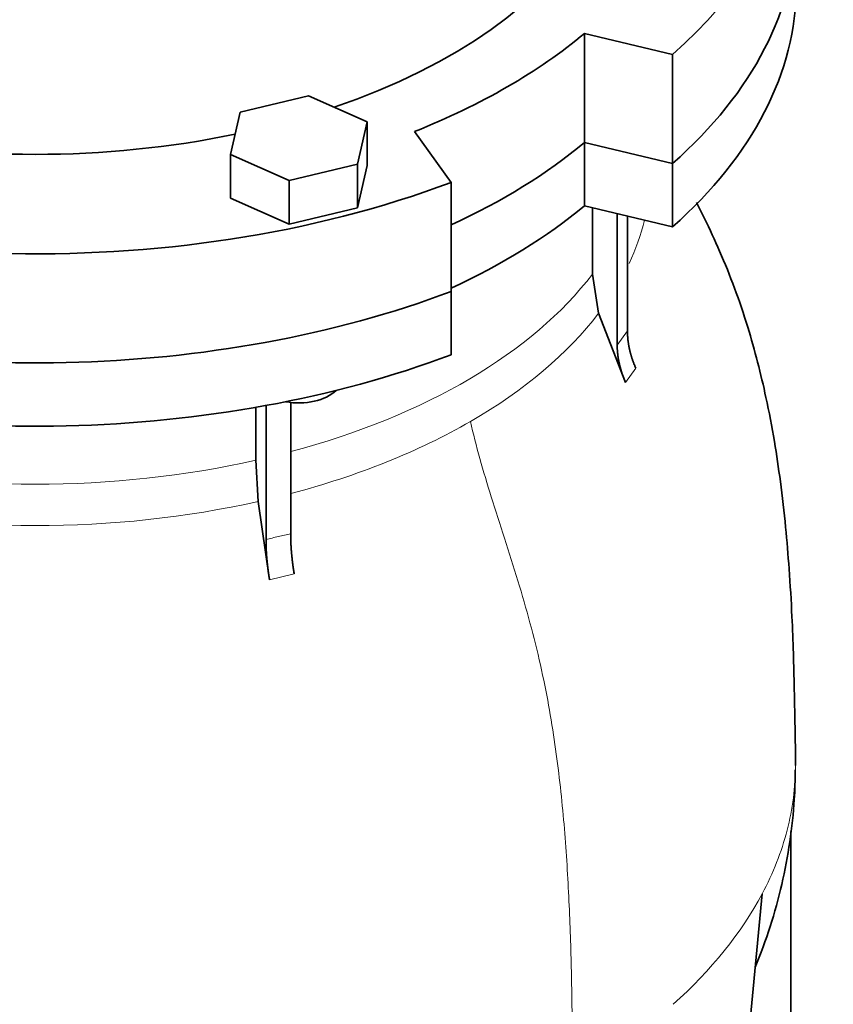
# Model space of a CAD drawing. Header units: millimetres. Extents: x 483 to 1358, y -1720 to 1581.
# Tile 12 of 29: x 1206 to 1358, y -735 to -551. Entities that reach past the tile are written whole.
import ezdxf

# ---------------------------------------------------------------- set-up
doc = ezdxf.new("R2010")
doc.units = ezdxf.units.MM
doc.layers.add('VSI344-454_FLANG', color=7, linetype='Continuous')
doc.layers.add('VSI344-454_TESTA', color=7, linetype='Continuous')

# ---------------------------------------------------------------- blocks, each defined once
blk = doc.blocks.new('SE4')
at = {"layer": 'VSI344-454_FLANG', "color": 7, "linetype": 'Continuous', "lineweight": 35}
for p, q in [((1311.61, -553.72), (1328.11, -557.66)), ((1311.61, -574.13), (1311.61, -553.72)), ((1328.11, -557.66), (1328.11, -578.07)), ((1259.93, -565.42), (1247.13, -568.48)), ((1270.93, -570.29), (1259.93, -565.42)), ((1247.13, -568.48), (1245.32, -576.41)), ((1269.12, -578.22), (1270.93, -570.29)), ((1270.93, -570.29), (1270.93, -578.45)), ((1286.63, -581.61), (1279.79, -572.09)), ((1311.61, -574.13), (1328.11, -578.07)), ((1245.32, -576.41), (1245.32, -584.58)), ((1245.32, -576.41), (1256.32, -581.28)), ((1256.32, -581.28), (1269.12, -578.22)), ((1269.12, -578.22), (1269.12, -586.39)), ((1269.12, -586.39), (1270.93, -578.45)), ((1256.32, -581.28), (1256.32, -589.45)), ((1286.63, -581.61), (1286.63, -602.02)), ((1245.32, -584.58), (1256.32, -589.45)), ((1256.32, -589.45), (1269.12, -586.39))]:
    blk.add_line(p, q, dxfattribs=at)
for centre, major_axis, start_param, end_param in [((1208.76, -512.71), (-110.25, 0), 2.103318, 6.283185), ((1208.76, -512.71), (142.5, 0), 2.772791, 5.290477), ((1208.76, -512.71), (-142.5, 0), 2.563505, 3.510394), ((1208.76, -533.12), (142.5, 0), 3.141593, 5.290477), ((1208.76, -533.12), (-142.5, 0), 2.563505, 3.141593), ((1208.76, -512.71), (125, 0), 5.316801, 5.678774), ((1208.76, -512.71), (-110.25, 0), 1.224323, 1.91727), ((1208.76, -533.12), (125, 0), 5.384862, 5.678774)]:
    blk.add_ellipse(centre, major_axis=major_axis, ratio=0.57735, start_param=start_param, end_param=end_param, dxfattribs=at)
at = {"layer": 'VSI344-454_TESTA', "color": 7, "linetype": 'Continuous', "lineweight": 35}
for p, q in [((1328.11, -578.07), (1311.61, -574.13)), ((1311.61, -574.13), (1311.61, -585.97)), ((1328.11, -578.07), (1328.11, -589.91)), ((1328.11, -589.91), (1311.61, -585.97)), ((1313.1, -586.33), (1313.1, -598.77)), ((1317.74, -587.44), (1317.74, -612.06)), ((1319.66, -587.89), (1319.66, -609.39)), ((1313.1, -598.77), (1314.27, -606.08)), ((1286.63, -613.86), (1286.63, -602.02)), ((1319.31, -619.02), (1314.27, -606.08)), ((1256.61, -622.7), (1256.61, -647.36)), ((1250.07, -623.7), (1250.07, -633.6)), ((1251.99, -623.29), (1251.99, -648.46)), ((1250.07, -633.6), (1250.55, -641.31)), ((1252.64, -655.95), (1250.55, -641.31)), ((1350.26, -764.19), (1350.26, -703.07)), ((1340.99, -755.78), (1344.87, -714.75))]:
    blk.add_line(p, q, dxfattribs=at)
at = {"layer": 'VSI344-454_TESTA', "color": 4, "linetype": 'Continuous', "lineweight": 9}
for p, q in [((1317.74, -612.06), (1319.66, -609.39)), ((1319.31, -619.02), (1321.22, -616.35)), ((1252.64, -655.95), (1257.26, -654.84))]:
    blk.add_line(p, q, dxfattribs=at)
at = {"layer": 'VSI344-454_TESTA', "color": 7, "linetype": 'Continuous', "lineweight": 35}
for centre, major_axis, start_param, end_param in [((1208.76, -533.12), (142.5, 0), 3.141593, 5.290477), ((1208.76, -533.12), (-142.5, 0), 2.563505, 3.141593), ((1208.76, -544.96), (142.5, 0), 3.141593, 5.290477), ((1208.76, -544.96), (-142.5, 0), 2.563505, 3.141593), ((1208.76, -533.12), (125, 0), 5.384862, 5.678774), ((1208.76, -544.96), (125, 0), 5.384862, 5.678774), ((1258.13, -618.26), (-8, 0), 1.255839, 2.627445)]:
    blk.add_ellipse(centre, major_axis=major_axis, ratio=0.57735, start_param=start_param, end_param=end_param, dxfattribs=at)
at = {"layer": 'VSI344-454_TESTA', "color": 4, "linetype": 'Continuous', "lineweight": 9}
for centre, major_axis, start_param, end_param in [((1208.76, -579.29), (-115.26, 0), 2.875139, 3.000264), ((1208.76, -572.26), (114, 0), 5.145964, 5.868555), ((1208.76, -579.29), (115.26, 0), 5.497787, 5.868795), ((1208.76, -579.29), (115.26, 0), 5.140973, 5.497787), ((1208.76, -572.26), (114, 0), 4.341621, 5.083156), ((1208.76, -579.29), (-115.26, 0), 1.199788, 1.941804), ((1208.76, -690.68), (142.36, 0), 5.707705, 5.986003)]:
    blk.add_ellipse(centre, major_axis=major_axis, ratio=0.57735, start_param=start_param, end_param=end_param, dxfattribs=at)
at = {"layer": 'VSI344-454_TESTA', "color": 7, "linetype": 'Continuous', "lineweight": 35}
for points, degree, knots in [([(1351.11, -690.71), (1351.11, -689.68), (1351.11, -687.45), (1351.04, -683.81), (1350.97, -680.13), (1350.88, -675.5), (1350.74, -669.71), (1350.45, -662.2), (1349.99, -654.37), (1349.29, -645.94), (1348.39, -637.96), (1347.18, -629.85), (1345.76, -622.39), (1344.08, -615.24), (1342.15, -608.39), (1339.8, -601.44), (1337.07, -594.67), (1334.6, -589.37), (1333.1, -586.38), (1332.59, -585.39)], 3, [0, 0, 0, 0, 0.0188214, 0.0481266, 0.0758109, 0.1066806, 0.1543326, 0.2028563, 0.2655853, 0.3192113, 0.3770057, 0.4268756, 0.4813812, 0.5250262, 0.56895, 0.6182052, 0.6659642, 0.70919, 0.7306178, 0.7306178, 0.7306178, 0.7306178]), ([(1319.66, -609.39), (1319.66, -611.09), (1320.05, -612.85), (1320.45, -614.61), (1321.22, -616.35)], 2, [0, 0, 0, 0.5, 0.5, 1, 1, 1]), ([(1319.31, -619.02), (1318.54, -617.28), (1318.14, -615.52), (1317.74, -613.76), (1317.74, -612.06)], 2, [0, 0, 0, 0.5, 0.5, 1, 1, 1]), ([(1252.64, -655.95), (1252.32, -653.94), (1252.15, -652.05), (1251.99, -650.16), (1251.99, -648.46)], 2, [0, 0, 0, 0.500133, 0.500133, 1, 1, 1]), ([(1256.61, -647.36), (1256.61, -649.06), (1256.77, -650.95), (1256.94, -652.84), (1257.26, -654.84)], 2, [0, 0, 0, 0.499868, 0.499868, 1, 1, 1]), ([(1343.58, -728.46), (1344.61, -725.97), (1346.48, -720.86), (1348.65, -713.01), (1350.14, -705.1), (1350.96, -697.75), (1351.04, -693.5), (1351.06, -691.51)], 3, [0.3294238, 0.3294238, 0.3294238, 0.3294238, 0.4703313, 0.6119915, 0.7519837, 0.8905708, 0.9878308, 0.9878308, 0.9878308, 0.9878308])]:
    blk.add_open_spline(points, degree=degree, knots=knots, dxfattribs=at)
at = {"layer": 'VSI344-454_TESTA', "color": 4, "linetype": 'Continuous', "lineweight": 9}
for points, knots in [([(1290.26, -626.35), (1291.29, -630.91), (1294.09, -640.57), (1299.23, -655.91), (1303.6, -671.79), (1306.25, -686.81), (1307.82, -700.9), (1308.7, -714.45), (1309.18, -727.69), (1309.32, -739.02), (1309.42, -746.05), (1309.42, -748.79)], [0, 0, 0, 0, 0.117079, 0.240569, 0.360617, 0.476421, 0.590288, 0.703407, 0.816259, 0.929029, 1, 1, 1, 1]), ([(1251.99, -648.46), (1251.99, -648.46), (1251.99, -648.46), (1251.99, -648.46), (1252.77, -648.25), (1254.31, -647.85), (1255.84, -647.51), (1256.61, -647.36), (1256.61, -647.36), (1256.61, -647.36), (1256.61, -647.36)], [0, 0, 0, 0, 0.000018, 0.000018, 0.000018, 0.5, 0.999982, 0.999982, 0.999982, 1, 1, 1, 1]), ([(1351.11, -690.71), (1351.11, -694.77), (1350.59, -698.83), (1348.5, -706.87), (1346.94, -710.85), (1344.87, -714.75)], [0.5006999, 0.5006999, 0.5006999, 0.5006999, 0.75, 0.75, 1, 1, 1, 1])]:
    blk.add_open_spline(points, degree=3, knots=knots, dxfattribs=at)
blk.add_rational_spline([(1066.41, -690.7), (1066.44, -756.54), (1159.73, -785.3), (1250.45, -769.27)], [0.668581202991, 0.547065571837, 0.657538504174, 1], degree=3, dxfattribs=at)

msp = doc.modelspace()

# ---------------------------------------------------------------- block references
msp.add_blockref('SE4', (0, 0))

doc.saveas('drawing.dxf')
